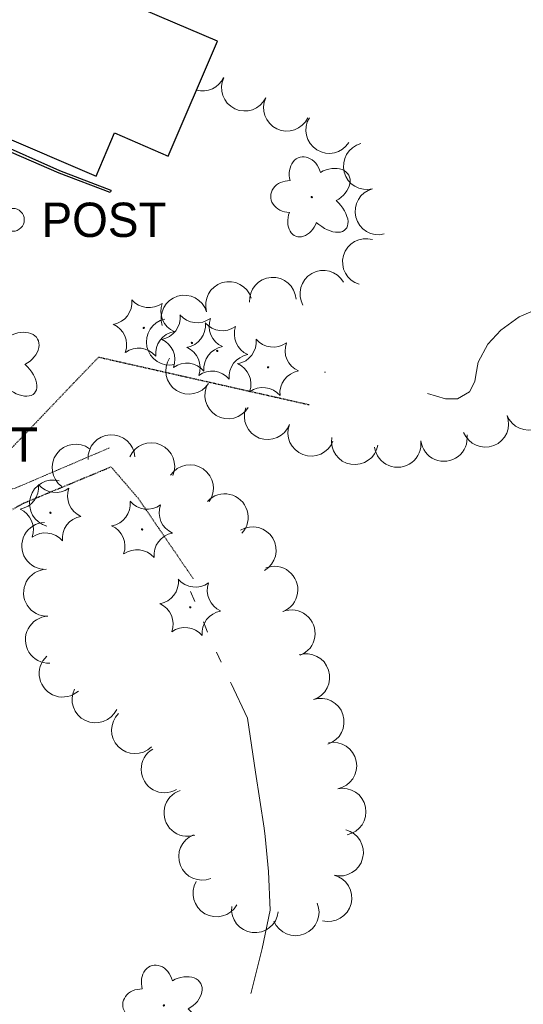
# Model space of a CAD drawing. Extents: x 386588 to 390135, y 96998 to 113606.
# Tile 50 of 92: x 388338 to 388426, y 102112 to 102284. Entities that reach past the tile are written whole.
import ezdxf
from ezdxf.enums import TextEntityAlignment as Align

# ---------------------------------------------------------------- set-up
doc = ezdxf.new("R2010")
doc.units = 0
doc.header["$MEASUREMENT"] = 0
doc.linetypes.add('Echnl', pattern=[0.4, 0.145, -0.02, 0.01, -0.02, 0.01, -0.02, 0.01, -0.02, 0.145])
for name, color, linetype, lineweight in [('E_BLD', 241, 'Continuous', 25), ('E_LAND_Vegetation', 3, 'Continuous', 15), ('E_MISCPROP', 30, 'Continuous', 15), ('E_WAL', 40, 'Continuous', 25), ('E_WTR_Channel', 4, 'Echnl', 15), ('E_WTR_Edge', 4, 'Echnl', 25), ('E_WTR_Elevations', 4, 'Continuous', 15)]:
    doc.layers.add(name, color=color, linetype=linetype, lineweight=lineweight)
doc.styles.add('Style-dot_font5', font='dot_font5.shx')

# ---------------------------------------------------------------- blocks, each defined once
blk = doc.blocks.new('DTRE')
at = {"layer": 'E_LAND_Vegetation'}
blk.add_circle((-0.18, 0), 0.183, dxfattribs=at)
for centre, major_axis, ratio in [((-1.87, 5.32), (1.36, -4.98), 0.782863), ((4.06, 2.74), (-5.27, -2.93), 0.691916), ((-5.87, 0.15), (4.93, -0.12), 0.832022), ((3.54, -3.71), (-5.01, 4.58), 0.560249), ((-2.49, -5.24), (1.8, 4.86), 0.716896)]:
    blk.add_ellipse(centre, major_axis=major_axis, ratio=ratio, start_param=1.570796, end_param=4.712389, dxfattribs=at)

msp = doc.modelspace()

# ---------------------------------------------------------------- linework, layer by layer
at = {"layer": 'E_BLD', "ltscale": 5}
for p, q in [((388372.56, 102280.29), (388351.51, 102289.32)), ((388363.97, 102260.26), (388372.56, 102280.29)), ((388372.56, 102280.29), (388372.56, 102280.29)), ((388319.46, 102270.44), (388351.36, 102256.77)), ((388351.36, 102256.77), (388354.58, 102264.28)), ((388354.58, 102264.28), (388363.97, 102260.26)), ((388363.97, 102260.26), (388363.97, 102260.26)), ((388351.36, 102256.77), (388351.36, 102256.77))]:
    msp.add_line(p, q, dxfattribs=at)
at = {"layer": 'E_LAND_Vegetation'}
for centre in [(388359.69, 102230.24), (388368.11, 102227.62), (388372.53, 102226.22), (388381.4, 102223.36), (388343.38, 102197.97), (388359.39, 102195.05), (388367.81, 102181.45)]:
    msp.add_circle(centre, 0.112, dxfattribs=at)
for centre, radius, start, end in [((388369.97, 102275.7), 4.07, 254.8281, 334.5081), ((388377.33, 102272.19), 4.07, 154.5081, 334.5081), ((388384.68, 102268.68), 4.07, 154.5081, 334.5081), ((388392.07, 102264.79), 4.07, 147.9939, 327.9939), ((388398.64, 102258.48), 4.07, 104.5184, 284.5184), ((388400.68, 102250.59), 4.07, 104.5184, 284.5184), ((388398.48, 102241.76), 4.07, 73.7179, 253.7179), ((388391.04, 102236.2), 4.07, 29.5938, 209.5938), ((388374.57, 102234.26), 4.07, 16.9676, 196.9676), ((388382.23, 102235), 4.07, 3.9903, 183.9903), ((388366.77, 102231.88), 4.07, 16.9676, 196.9676), ((388353.7, 102234.73), 3.93, 280.2067, 5.9716), ((388360.59, 102237.71), 3.93, 220.2113, 305.9762), ((388366.6, 102233.19), 3.93, 160.2113, 245.9762), ((388362.13, 102232.1), 3.93, 280.2067, 5.9716), ((388369.02, 102235.08), 3.93, 220.2113, 305.9762), ((388352.77, 102227.3), 3.93, 340.2113, 65.9762), ((388364.22, 102227.81), 4.07, 102.1056, 282.1056), ((388366.54, 102230.7), 3.93, 280.2067, 5.9716), ((388373.43, 102233.68), 3.93, 220.2113, 305.9762), ((388375.03, 102230.57), 3.93, 160.2113, 245.9762), ((388379.44, 102229.17), 3.93, 160.2113, 245.9762), ((388361.2, 102224.67), 3.93, 340.2113, 65.9762), ((388375.41, 102227.85), 3.93, 280.2067, 5.9716), ((388382.3, 102230.83), 3.93, 220.2113, 305.9762), ((388388.31, 102226.31), 3.93, 160.2113, 245.9762), ((388358.78, 102222.78), 3.93, 40.2113, 125.9762), ((388365.61, 102223.27), 3.93, 340.2113, 65.9762), ((388367.6, 102222.75), 4.07, 146.9255, 326.9255), ((388367.21, 102220.16), 3.93, 40.2113, 125.9762), ((388374.48, 102220.42), 3.93, 340.2113, 65.9762), ((388371.62, 102218.76), 3.93, 40.2113, 125.9762), ((388374.45, 102218.46), 4.07, 148.8948, 328.8948), ((388380.49, 102215.9), 3.93, 40.2113, 125.9762), ((388426.94, 102216.46), 4.07, 201.4463, 21.4463), ((388381.33, 102214.82), 4.07, 159.0728, 339.0728), ((388419.36, 102213.48), 4.07, 201.4463, 21.4463), ((388388.94, 102211.92), 4.07, 159.0728, 339.0728), ((388354.05, 102207.48), 4.1, 3.3981, 183.3981), ((388360.99, 102206.08), 4.1, 336.4573, 156.4573), ((388396.55, 102210.44), 4.07, 170.5284, 350.5284), ((388404.04, 102209.97), 4.07, 187.4528, 7.4528), ((388412.12, 102211.03), 4.07, 187.4528, 7.4528), ((388347.78, 102205.84), 4.1, 53.6253, 233.6253), ((388367.76, 102202.23), 4.1, 325.5072, 145.5072), ((388343.84, 102199.58), 4.1, 74.6712, 254.6712), ((388337.4, 102202.46), 3.93, 280.2067, 5.9716), ((388344.29, 102205.44), 3.93, 220.2113, 305.9762), ((388350.3, 102200.92), 3.93, 160.2113, 245.9762), ((388353.4, 102199.53), 3.93, 280.2067, 5.9716), ((388360.29, 102202.51), 3.93, 220.2113, 305.9762), ((388373.82, 102197.17), 4.1, 317.151, 137.151), ((388336.47, 102195.03), 3.93, 340.2113, 65.9762), ((388366.31, 102198), 3.93, 160.2113, 245.9762), ((388342.49, 102192.17), 4.1, 92.1934, 272.1934), ((388352.48, 102192.1), 3.93, 340.2113, 65.9762), ((388378.71, 102191.41), 4.1, 300.7144, 120.7144), ((388342.48, 102190.51), 3.93, 40.2113, 125.9762), ((388358.49, 102187.59), 3.93, 40.2113, 125.9762), ((388342.8, 102183.99), 4.1, 92.1934, 272.1934), ((388382.51, 102184.51), 4.1, 291.5856, 111.5856), ((388361.82, 102185.93), 3.93, 280.2067, 5.9716), ((388368.71, 102188.91), 3.93, 220.2113, 305.9762), ((388374.72, 102184.4), 3.93, 160.2113, 245.9762), ((388360.89, 102178.5), 3.93, 340.2113, 65.9762), ((388385.52, 102176.89), 4.1, 291.5856, 111.5856), ((388343.11, 102175.8), 4.1, 92.1934, 272.1934), ((388366.9, 102173.99), 3.93, 40.2113, 125.9762), ((388345.52, 102169.88), 4.1, 132.0552, 312.0552), ((388388.07, 102169.24), 4.1, 287.8863, 107.8863), ((388351.26, 102165.37), 4.1, 154.4504, 334.4504), ((388390.58, 102161.45), 4.1, 287.8863, 107.8863), ((388358.16, 102160), 4.1, 134.3418, 314.3418), ((388392.79, 102153.79), 4.1, 281.3956, 101.3956), ((388363.34, 102153.16), 4.1, 120.732, 300.732), ((388394.41, 102145.76), 4.1, 281.3956, 101.3956), ((388367.32, 102145.56), 4.1, 108.1293, 288.1293), ((388369.89, 102137.91), 4.1, 111.7072, 291.7072), ((388393.95, 102138.64), 4.1, 255.7133, 75.7133), ((388391.93, 102130.7), 4.1, 255.7133, 75.7133), ((388372.39, 102131.51), 4.1, 150.1493, 330.1493), ((388386.21, 102128.21), 4.1, 202.6273, 22.6273), ((388379.12, 102128.73), 4.1, 173.2592, 353.2592)]:
    msp.add_arc(centre, radius, start, end, dxfattribs=at)
at = {"layer": 'E_LAND_Vegetation', "extrusion": (0, 0, -1)}
for centre in [(-388365.7, 102225.73), (-388374.13, 102223.1), (-388378.54, 102221.7), (-388387.41, 102218.85), (-388349.4, 102193.46), (-388365.41, 102190.53), (-388373.82, 102176.93)]:
    msp.add_arc(centre, 3.94, 354.0728, 79.7489, dxfattribs=at)
at = {"layer": 'E_MISCPROP'}
msp.add_circle((388336.82, 102249.12), 2, dxfattribs=at)
at = {"layer": 'E_WAL', "flags": 128}
for points in [[(388353.97, 102254.25), (388353.8, 102253.89), (388344.89, 102257.26), (388333.44, 102262.23), (388325.87, 102265.76), (388321.16, 102268.14), (388313.51, 102271.49), (388313.9, 102271.78)], [(388353.97, 102254.25), (388345, 102257.65), (388333.74, 102262.7), (388326.15, 102266.35), (388321.27, 102268.51), (388313.9, 102271.78)]]:
    msp.add_lwpolyline(points, dxfattribs=at)
at = {"layer": 'E_WTR_Channel', "flags": 128}
msp.add_lwpolyline([(388311.12, 102203.4), (388322.17, 102200.45), (388331.86, 102201.04), (388337.22, 102202.25), (388353.72, 102209.31)], dxfattribs=at)
at = {"layer": 'E_WTR_Edge', "flags": 128}
for points in [[(388312.51, 102208.05), (388322.97, 102206.96), (388329.23, 102207.18), (388334.78, 102207.37), (388351.8, 102225.15), (388388.57, 102216.84)], [(388310.31, 102199.17), (388321.66, 102196.69), (388333.27, 102196.59), (388338.6, 102199.6), (388353.98, 102205.99), (388358.69, 102200.52), (388368.33, 102186.46)]]:
    msp.add_lwpolyline(points, dxfattribs=at)
at = {"layer": 'E_WTR_Elevations', "flags": 128}
for points in [[(388417.71, 102222.01), (388418.09, 102224.26), (388419.79, 102227.43), (388422.07, 102229.86), (388425.27, 102232.18), (388430.04, 102234.24), (388437.16, 102238.48), (388439.49, 102240.24)], [(388391.29, 102222.51), (388391.42, 102222.5)], [(388409.25, 102218.81), (388412.39, 102217.85), (388414.52, 102217.84), (388416.59, 102219.08), (388417.53, 102220.89), (388417.71, 102222.01)], [(388367.86, 102184.2), (388368.6, 102182.44)], [(388370.1, 102178.9), (388370.84, 102177.13)], [(388372.38, 102173.61), (388373.2, 102171.87)], [(388374.84, 102168.4), (388374.96, 102168.13), (388377.81, 102162.08), (388379.19, 102152.66), (388380.74, 102142.89), (388380.88, 102141.44)], [(388380.88, 102141.44), (388381.48, 102135.3), (388381.79, 102128.54), (388380.36, 102121.86), (388378.43, 102114.21), (388378.4, 102114.02)]]:
    msp.add_lwpolyline(points, dxfattribs=at)

# ---------------------------------------------------------------- block references
at = {"layer": 'E_LAND_Vegetation', "xscale": 0.6769248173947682, "yscale": 0.6769248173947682, "zscale": 0.6769248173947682}
for p in [(388389.17, 102253.08), (388334.82, 102224.46), (388363.33, 102111.93)]:
    msp.add_blockref('DTRE', p, dxfattribs=at)

# ---------------------------------------------------------------- texts
at = {"layer": 'E_MISCPROP', "style": 'Style-dot_font5'}
for p in [(388341.82, 102249.12), (388319.36, 102209.86)]:
    msp.add_text('POST', height=6, dxfattribs=at).set_placement(p, align=Align.MIDDLE_LEFT)

doc.saveas('drawing.dxf')
